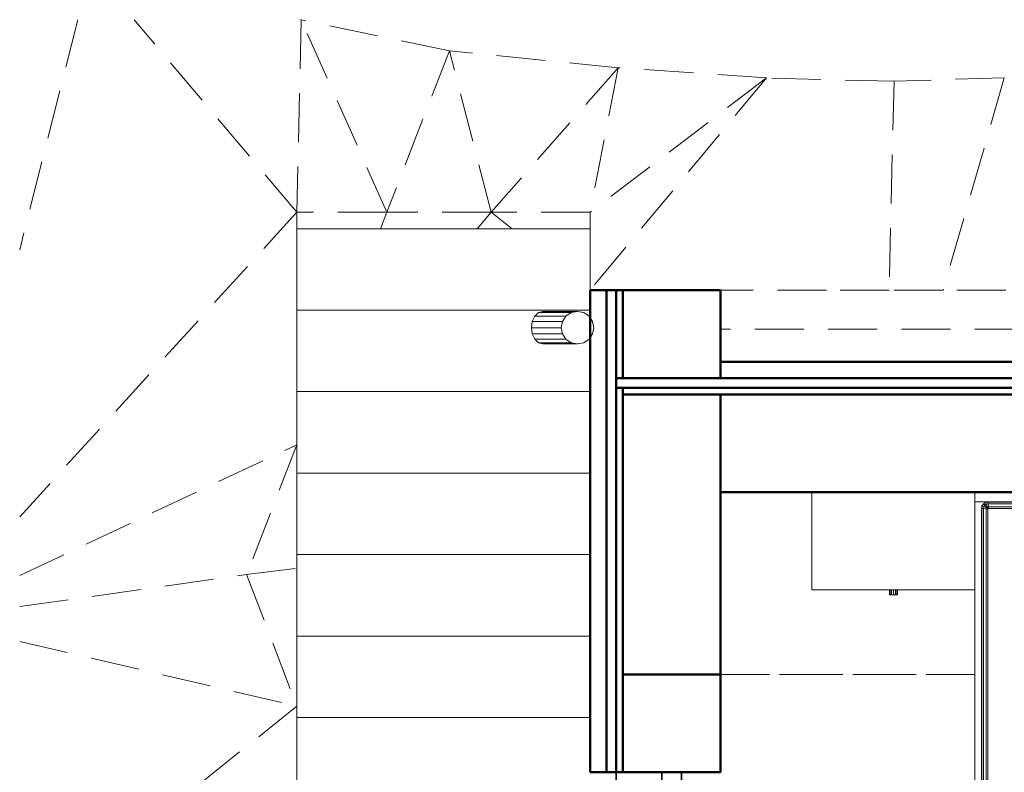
# Model space of a CAD drawing. Header units: millimetres. Extents: x -125 to 26481, y 4748 to 39818.
# Tile 20 of 104: x 9531 to 12552, y 37508 to 39818. Entities that reach past the tile are written whole.
import ezdxf

# ---------------------------------------------------------------- set-up
doc = ezdxf.new("R2010")
doc.units = ezdxf.units.MM
doc.linetypes.add('ADSK_Штриховая_ш3 п1_5', pattern=[225, 150, -75])
for name, color, linetype, lineweight in [('A-COLS-____-MCUT', 52, 'Continuous', 50), ('A-COLS-____-OTLN', 52, 'Continuous', 20), ('A-DETL-____-MBND', 5, 'ADSK_Штриховая_ш3 п1_5', 20), ('A-GENM-____-OTLN', 13, 'Continuous', 20), ('A-GLAZ-____-MCUT', 151, 'Continuous', 35), ('A-GLAZ-____-OTLN', 151, 'Continuous', 20), ('A-PART-____-MCUT', 2, 'Continuous', 50), ('A-PART-____-OTLN', 2, 'Continuous', 20), ('A-WALL-____-MCUT', 113, 'Continuous', 50), ('A-WALL-____-OTLN', 113, 'Continuous', 20), ('I-FURN-____-OTLN', 30, 'Continuous', 20), ('L-SITE-____-OTLN', 91, 'Continuous', 20), ('Q-SPCQ-____-MCUT', 91, 'Continuous', 9), ('Q-SPCQ-____-OTLN', 91, 'Continuous', 20), ('S-BEAM-____-OTLN', 12, 'Continuous', 20), ('S-STRS-____-OTLN', 31, 'Continuous', 20)]:
    doc.layers.add(name, color=color, linetype=linetype, lineweight=lineweight)

# ---------------------------------------------------------------- blocks, each defined once
blk = doc.blocks.new('Family - Site-608699-В_Этаж 02_Отопление')
at = {"layer": 'A-DETL-____-MBND', "color": 253}
for p, q in [((25451.4, 39817.6), (25272.9, 39111.5)), ((26123.2, 39226.7), (25624.1, 39817.6)), ((26136.4, 39817), (26123.2, 39226.7)), ((26136.4, 39817), (26133.9, 39817.6)), ((26399.4, 39226.7), (26136.4, 39817)), ((26591.2, 39722.3), (26136.4, 39817)), ((26591.2, 39722.3), (26399.4, 39226.7)), ((26719.1, 39226.7), (26591.2, 39722.3)), ((27109.3, 39669.9), (26591.2, 39722.3)), ((27109.3, 39669.9), (26719.1, 39226.7)), ((27109.3, 39669.9), (27023.2, 39226.7)), ((27564.1, 39638.7), (27109.3, 39669.9)), ((27564.1, 39638.7), (27023.2, 38987.7)), ((27564.1, 39638.7), (27023.2, 39226.7)), ((27955.3, 39628.5), (27564.1, 39638.7)), ((28293.7, 39639.5), (27955.3, 39628.5)), ((28293.7, 39639.5), (28105.8, 38987.6)), ((27955.3, 39628.5), (27940, 38987.6)), ((26123.2, 39226.7), (25272.9, 38291.6)), ((26123.2, 39176), (26123.2, 39226.7)), ((26399.4, 39226.7), (26123.2, 39226.7)), ((26379.8, 39176), (26399.4, 39226.7)), ((26719.1, 39226.7), (26399.4, 39226.7)), ((26719.1, 39226.7), (26676.8, 39176)), ((27023.2, 39226.7), (26719.1, 39226.7)), ((26719.1, 39226.7), (26783.6, 39176)), ((27023.2, 39226.7), (27023.2, 39176)), ((27747.8, 38987.6), (27423.2, 38987.6)), ((27747.8, 38987.6), (27423.2, 38987.6)), ((27940, 38987.6), (27747.8, 38987.6)), ((28105.8, 38987.6), (27940, 38987.6)), ((28523.2, 38987.6), (28105.8, 38987.6)), ((25272.9, 38111.5), (26123.2, 38513)), ((26123.2, 38513), (25969, 38114.4)), ((25969, 38114.4), (26123.2, 38134)), ((25272.9, 38016.3), (25969, 38114.4)), ((25969, 38114.4), (26123.2, 37710.8)), ((26123.2, 37926), (26123.2, 37841.8)), ((25272.9, 37908.9), (26123.2, 37710.8)), ((26123.2, 37710.8), (25272.9, 37029.2)), ((26123.2, 37676), (26123.2, 37551.8))]:
    blk.add_line(p, q, dxfattribs=at)
blk = doc.blocks.new('Прямая форма - V line-608857-В_Этаж 02_Отопление')
at = {"layer": 'A-DETL-____-MBND', "color": 253}
blk.add_line((-150, 1150.9), (-150, 370.7), dxfattribs=at)
blk = doc.blocks.new('Прямая форма - BMR - 001-608858-В_Этаж 02_Отопление')
blk.add_blockref('Прямая форма - V line-608857-В_Этаж 02_Отопление', (0, 0))
blk = doc.blocks.new('Family - V line-609851-В_Этаж 02_Отопление')
at = {"layer": 'S-STRS-____-OTLN', "color": 253}
for p, q in [((-900, 2500), (-900, 2750)), ((0, 2750), (-900, 2750)), ((0, 2750), (0, 2561.6)), ((-900, 2250), (-900, 2500)), ((0, 2500), (-900, 2500)), ((-900, 2000), (-900, 2250)), ((0, 2250), (-900, 2250)), ((-900, 1750), (-900, 2000)), ((0, 2000), (-900, 2000)), ((-900, 1500), (-900, 1750)), ((0, 1750), (-900, 1750)), ((0, 1500), (-900, 1500)), ((-900, 1250), (-900, 1415.8)), ((0, 1250), (-900, 1250)), ((-900, 1000), (-900, 1125.8)), ((-1, 1000), (-900, 1000)), ((-900, 750), (-900, 902.1)), ((-1, 750), (-900, 750)), ((-900, 500), (-900, 678.4)), ((-1, 500), (-900, 500)), ((-900, 250), (-900, 433.2)), ((-1, 250), (-900, 250)), ((-900, 167.5), (-900, 40)), ((-900, 40), (-1, 40))]:
    blk.add_line(p, q, dxfattribs=at)
blk = doc.blocks.new('Family - Concrete - Structural-609852-В_Этаж 02_Отопление')
blk.add_blockref('Family - V line-609851-В_Этаж 02_Отопление', (0, 0))
blk = doc.blocks.new('Family - STAIR - 001-609853-В_Этаж 02_Отопление')
blk.add_blockref('Family - Concrete - Structural-609852-В_Этаж 02_Отопление', (0, 0))
blk = doc.blocks.new('Family - V line-609855-В_Этаж 02_Отопление')
at = {"layer": 'A-DETL-____-MBND', "color": 253}
for p, q in [((-900, 2500), (-900, 2750)), ((0, 2750), (-900, 2750)), ((0, 2750), (0, 2561.6)), ((-900, 2250), (-900, 2500)), ((0, 2500), (-900, 2500)), ((-900, 2000), (-900, 2250)), ((0, 2250), (-900, 2250)), ((-900, 1750), (-900, 2000)), ((0, 2000), (-900, 2000)), ((-900, 1500), (-900, 1750)), ((0, 1750), (-900, 1750)), ((0, 1500), (-900, 1500)), ((-900, 1250), (-900, 1415.8)), ((0, 1250), (-900, 1250)), ((-900, 1000), (-900, 1125.8)), ((-1, 1000), (-900, 1000)), ((-900, 750), (-900, 902.1)), ((-1, 750), (-900, 750)), ((-900, 500), (-900, 678.4)), ((-1, 500), (-900, 500)), ((-900, 250), (-900, 433.2)), ((-1, 250), (-900, 250)), ((-900, 167.5), (-900, 40)), ((-900, 40), (-1, 40))]:
    blk.add_line(p, q, dxfattribs=at)
blk = doc.blocks.new('Family - Concrete - Structural-609856-В_Этаж 02_Отопление')
blk.add_blockref('Family - V line-609855-В_Этаж 02_Отопление', (0, 0))
blk = doc.blocks.new('Прямая форма - V line-610347-В_Этаж 02_Отопление')
at = {"layer": 'A-COLS-____-MCUT', "color": 9}
for p, q in [((150, 120), (-150, 120)), ((-150, 120), (-150, -150)), ((150, -150), (150, 120)), ((-150, -150), (150, -150))]:
    blk.add_line(p, q, dxfattribs=at)
blk = doc.blocks.new('Прямая форма - CRE - 001-610348-В_Этаж 02_Отопление')
blk.add_blockref('Прямая форма - V line-610347-В_Этаж 02_Отопление', (0, 0))
blk = doc.blocks.new('Прямая форма - Gypsum Plasterboard - Waterproof-610918-В_Этаж 02_Отопление')
at = {"layer": 'A-WALL-____-MCUT', "color": 9}
for p, q in [((10350, 0), (8870, 0)), ((8870, 0), (8870, -50)), ((10350, -50), (10350, 0)), ((8870, -50), (10350, -50))]:
    blk.add_line(p, q, dxfattribs=at)
blk = doc.blocks.new('Прямая форма - Insulation - Thermal Break-610919-В_Этаж 02_Отопление')
at = {"layer": 'A-WALL-____-MCUT', "color": 9}
for p, q in [((10350, -50), (8870, -50)), ((8870, -50), (8870, -80)), ((10350, -80), (10350, -50)), ((8870, -80), (10350, -80))]:
    blk.add_line(p, q, dxfattribs=at)
blk = doc.blocks.new('Прямая форма - Masonry Block - Structural-610920-В_Этаж 02_Отопление')
at = {"layer": 'A-WALL-____-MCUT', "color": 9}
for p, q in [((9170, -100), (9170, -400)), ((10030, -100), (9170, -100)), ((10030, -400), (10030, -100)), ((9170, -400), (10030, -400))]:
    blk.add_line(p, q, dxfattribs=at)
blk = doc.blocks.new('Прямая форма - Concrete - Structural-610921-В_Этаж 02_Отопление')
at = {"layer": 'A-WALL-____-MCUT', "color": 9}
for p, q in [((10050, -80), (8870, -80)), ((8870, -80), (8870, -100)), ((10050, -100), (10050, -80)), ((10350, -80), (10080, -80)), ((10080, -80), (10080, -100)), ((10350, -100), (10350, -80)), ((8870, -100), (10050, -100)), ((10080, -100), (10350, -100))]:
    blk.add_line(p, q, dxfattribs=at)
blk = doc.blocks.new('Прямая форма - SW - 004-610922-В_Этаж 02_Отопление')
for name in ['Прямая форма - Gypsum Plasterboard - Waterproof-610918-В_Этаж 02_Отопление', 'Прямая форма - Insulation - Thermal Break-610919-В_Этаж 02_Отопление', 'Прямая форма - Concrete - Structural-610921-В_Этаж 02_Отопление', 'Прямая форма - Masonry Block - Structural-610920-В_Этаж 02_Отопление']:
    blk.add_blockref(name, (0, 0))
blk = doc.blocks.new('Family - Gypsum Plasterboard - Waterproof-610926-В_Этаж 02_Отопление')
at = {"layer": 'A-PART-____-MCUT', "color": 9}
for p, q in [((10350, 0), (8870, 0)), ((8870, 0), (8870, -50)), ((10350, -50), (10350, 0)), ((8870, -50), (10350, -50))]:
    blk.add_line(p, q, dxfattribs=at)
blk = doc.blocks.new('Family - Insulation - Thermal Break-610928-В_Этаж 02_Отопление')
at = {"layer": 'A-PART-____-MCUT', "color": 9}
for p, q in [((10350, -50), (8870, -50)), ((8870, -50), (8870, -80)), ((10350, -80), (10350, -50)), ((8870, -80), (10350, -80))]:
    blk.add_line(p, q, dxfattribs=at)
blk = doc.blocks.new('Family - Masonry Block - Structural-610930-В_Этаж 02_Отопление')
at = {"layer": 'A-PART-____-MCUT', "color": 9}
for p, q in [((9170, -100), (9170, -400)), ((10030, -100), (9170, -100)), ((10030, -400), (10030, -100)), ((9170, -400), (10030, -400))]:
    blk.add_line(p, q, dxfattribs=at)
blk = doc.blocks.new('Family - Concrete - Structural-610932-В_Этаж 02_Отопление')
at = {"layer": 'A-PART-____-MCUT', "color": 9}
for p, q in [((10050, -80), (8870, -80)), ((8870, -80), (8870, -100)), ((10050, -100), (10050, -80)), ((10350, -80), (10080, -80)), ((10080, -80), (10080, -100)), ((10350, -100), (10350, -80)), ((8870, -100), (10050, -100)), ((10080, -100), (10350, -100))]:
    blk.add_line(p, q, dxfattribs=at)
blk = doc.blocks.new('Прямая форма - V line-610154-В_Этаж 02_Отопление')
at = {"layer": 'I-FURN-____-OTLN', "color": 253}
for p, q in [((-1400, -300), (-1400, 0)), ((-900, -300), (-900, 0)), ((-645.4, 0), (-645.4, -30)), ((-645.4, 0), (-645.4, -30)), ((-388.3, 0), (-388.3, -30)), ((-388.3, 0), (-388.3, -30)), ((-129.6, 0), (-129.6, -30)), ((-129.6, 0), (-129.6, -30)), ((129.6, 0), (129.6, -30)), ((129.6, 0), (129.6, -30)), ((388.3, 0), (388.3, -30)), ((388.3, 0), (388.3, -30)), ((645.4, 0), (645.4, -30)), ((645.4, 0), (645.4, -30)), ((900, -300), (900, 0)), ((-645.4, -30), (-900, -30)), ((-900, -30), (-645.4, -30)), ((-867.7, -31.5), (-860, -30)), ((-859.9, -30.7), (-860, -30)), ((-388.3, -30), (-645.4, -30)), ((-645.4, -30), (-388.3, -30)), ((-129.6, -30), (-388.3, -30)), ((-388.3, -30), (-129.6, -30)), ((129.6, -30), (-129.6, -30)), ((-129.6, -30), (129.6, -30)), ((388.3, -30), (129.6, -30)), ((129.6, -30), (388.3, -30)), ((388.3, -30), (645.4, -30)), ((388.3, -30), (645.4, -30)), ((645.4, -30), (900, -30)), ((645.4, -30), (900, -30)), ((859.9, -30.7), (860, -30)), ((860, -30), (867.7, -31.5)), ((1400, -300), (1400, 0)), ((-880, -50), (-878.5, -42.3)), ((-880, -1950), (-880, -50)), ((-879.3, -50.1), (-880, -50)), ((-879.3, -50.1), (-877.8, -42.6)), ((-879.3, -1949.9), (-879.3, -50.1)), ((-874.1, -50.6), (-879.3, -50.1)), ((-878.5, -42.3), (-874.1, -35.9)), ((-877.8, -42.6), (-878.5, -42.3)), ((-877.8, -42.6), (-873.7, -36.3)), ((-873, -44.6), (-877.8, -42.6)), ((-874.1, -35.9), (-867.7, -31.5)), ((-873.7, -36.3), (-874.1, -35.9)), ((-874.1, -50.6), (-873, -44.6)), ((-874.1, -1949.4), (-874.1, -50.6)), ((-865.2, -51.5), (-874.1, -50.6)), ((-873.7, -36.3), (-867.4, -32.2)), ((-869.9, -40.1), (-873.7, -36.3)), ((-873, -44.6), (-869.9, -40.1)), ((-864.5, -48.1), (-873, -44.6)), ((-869.9, -40.1), (-865.4, -37)), ((-863.5, -46.5), (-869.9, -40.1)), ((-867.4, -32.2), (-867.7, -31.5)), ((-867.4, -32.2), (-859.9, -30.7)), ((-865.4, -37), (-867.4, -32.2)), ((-865.4, -37), (-859.4, -35.9)), ((-861.9, -45.5), (-865.4, -37)), ((-865.2, -51.5), (-864.5, -48.1)), ((-865.2, -1948.5), (-865.2, -51.5)), ((-860, -52), (-865.2, -51.5)), ((-864.5, -48.1), (-863.5, -46.5)), ((-860, -50), (-864.5, -48.1)), ((-863.5, -46.5), (-861.9, -45.5)), ((-860, -50), (-863.5, -46.5)), ((-861.9, -45.5), (-858.5, -44.8)), ((-860, -50), (-861.9, -45.5)), ((-859.7, -50.3), (-860, -50)), ((-860, -52), (-859.7, -50.3)), ((-860, -1948), (-860, -52)), ((-859.9, -30.7), (859.9, -30.7)), ((-859.4, -35.9), (-859.9, -30.7)), ((-859.7, -50.3), (-858, -50)), ((-859.4, -35.9), (859.4, -35.9)), ((-858.5, -44.8), (-859.4, -35.9)), ((-858.5, -44.8), (858.5, -44.8)), ((-858, -50), (-858.5, -44.8)), ((-858, -50), (858, -50)), ((858, -50), (858.5, -44.8)), ((858, -50), (859.7, -50.3)), ((858.5, -44.8), (859.4, -35.9)), ((858.5, -44.8), (861.9, -45.5)), ((859.4, -35.9), (859.9, -30.7)), ((859.4, -35.9), (865.4, -37)), ((859.7, -50.3), (860, -50)), ((859.7, -50.3), (860, -52)), ((859.9, -30.7), (867.4, -32.2)), ((860, -50), (861.9, -45.5)), ((860, -50), (863.5, -46.5)), ((860, -50), (864.5, -48.1)), ((860, -52), (865.2, -51.5)), ((860, -52), (860, -1948)), ((861.9, -45.5), (865.4, -37)), ((861.9, -45.5), (863.5, -46.5)), ((863.5, -46.5), (869.9, -40.1)), ((863.5, -46.5), (864.5, -48.1)), ((864.5, -48.1), (873, -44.6)), ((864.5, -48.1), (865.2, -51.5)), ((865.2, -51.5), (874.1, -50.6)), ((865.2, -51.5), (865.2, -1948.5)), ((865.4, -37), (867.4, -32.2)), ((865.4, -37), (869.9, -40.1)), ((867.4, -32.2), (867.7, -31.5)), ((867.4, -32.2), (873.7, -36.3)), ((867.7, -31.5), (874.1, -35.9)), ((869.9, -40.1), (873.7, -36.3)), ((869.9, -40.1), (873, -44.6)), ((873, -44.6), (877.8, -42.6)), ((873, -44.6), (874.1, -50.6)), ((873.7, -36.3), (874.1, -35.9)), ((873.7, -36.3), (877.8, -42.6)), ((874.1, -35.9), (878.5, -42.3)), ((874.1, -50.6), (879.3, -50.1)), ((874.1, -50.6), (874.1, -1949.4)), ((877.8, -42.6), (878.5, -42.3)), ((877.8, -42.6), (879.3, -50.1)), ((878.5, -42.3), (880, -50)), ((879.3, -50.1), (880, -50)), ((879.3, -50.1), (879.3, -1949.9)), ((880, -50), (880, -1950)), ((-900, -300), (-1400, -300)), ((-1162, -315), (-1162, -300)), ((-1160.4, -315), (-1160.4, -300)), ((-1156, -315), (-1156, -300)), ((-1150, -315), (-1150, -300)), ((-1144, -315), (-1144, -300)), ((-1139.6, -315), (-1139.6, -300)), ((-1138, -315), (-1138, -300)), ((-900, -1970), (-900, -300)), ((1400, -300), (900, -300)), ((900, -300), (900, -1970)), ((1138, -315), (1138, -300)), ((1139.6, -315), (1139.6, -300)), ((1144, -315), (1144, -300)), ((1150, -315), (1150, -300)), ((1156, -315), (1156, -300)), ((1160.4, -315), (1160.4, -300)), ((1162, -315), (1162, -300)), ((-1162, -315), (-1160.4, -315)), ((-1160.4, -315), (-1156, -315)), ((-1156, -315), (-1150, -315)), ((-1150, -315), (-1144, -315)), ((-1144, -315), (-1139.6, -315)), ((-1139.6, -315), (-1138, -315)), ((1138, -315), (1139.6, -315)), ((1139.6, -315), (1144, -315)), ((1144, -315), (1150, -315)), ((1150, -315), (1156, -315)), ((1156, -315), (1160.4, -315)), ((1160.4, -315), (1162, -315)), ((-880, -1950), (-879.3, -1949.9)), ((-878.5, -1957.7), (-880, -1950)), ((-879.3, -1949.9), (-874.1, -1949.4)), ((-877.8, -1957.4), (-879.3, -1949.9)), ((-877.8, -1957.4), (-878.5, -1957.7)), ((-874.1, -1964.1), (-878.5, -1957.7)), ((-873, -1955.4), (-877.8, -1957.4)), ((-873.7, -1963.7), (-877.8, -1957.4)), ((-874.1, -1949.4), (-865.2, -1948.5)), ((-873, -1955.4), (-874.1, -1949.4)), ((-869.9, -1959.9), (-873.7, -1963.7)), ((-864.5, -1951.9), (-873, -1955.4)), ((-869.9, -1959.9), (-873, -1955.4)), ((-863.5, -1953.5), (-869.9, -1959.9)), ((-865.4, -1963), (-869.9, -1959.9)), ((-865.4, -1963), (-867.4, -1967.8)), ((-861.9, -1954.5), (-865.4, -1963)), ((-859.4, -1964.1), (-865.4, -1963)), ((-865.2, -1948.5), (-860, -1948)), ((-864.5, -1951.9), (-865.2, -1948.5)), ((-860, -1950), (-864.5, -1951.9)), ((-863.5, -1953.5), (-864.5, -1951.9)), ((-860, -1950), (-863.5, -1953.5)), ((-861.9, -1954.5), (-863.5, -1953.5)), ((-860, -1950), (-861.9, -1954.5)), ((-858.5, -1955.2), (-861.9, -1954.5)), ((-859.7, -1949.7), (-860, -1948)), ((-859.7, -1949.7), (-860, -1950)), ((-858, -1950), (-859.7, -1949.7)), ((-858.5, -1955.2), (-859.4, -1964.1)), ((-858, -1950), (-858.5, -1955.2)), ((858.5, -1955.2), (-858.5, -1955.2)), ((858, -1950), (-858, -1950)), ((859.7, -1949.7), (858, -1950)), ((858, -1950), (858.5, -1955.2)), ((861.9, -1954.5), (858.5, -1955.2)), ((858.5, -1955.2), (859.4, -1964.1)), ((865.4, -1963), (859.4, -1964.1)), ((860, -1948), (859.7, -1949.7)), ((859.7, -1949.7), (860, -1950)), ((860, -1948), (865.2, -1948.5)), ((860, -1950), (864.5, -1951.9)), ((860, -1950), (863.5, -1953.5)), ((860, -1950), (861.9, -1954.5)), ((863.5, -1953.5), (861.9, -1954.5)), ((861.9, -1954.5), (865.4, -1963)), ((864.5, -1951.9), (863.5, -1953.5)), ((863.5, -1953.5), (869.9, -1959.9)), ((865.2, -1948.5), (864.5, -1951.9)), ((864.5, -1951.9), (873, -1955.4)), ((865.2, -1948.5), (874.1, -1949.4)), ((869.9, -1959.9), (865.4, -1963)), ((865.4, -1963), (867.4, -1967.8)), ((873, -1955.4), (869.9, -1959.9)), ((869.9, -1959.9), (873.7, -1963.7)), ((874.1, -1949.4), (873, -1955.4)), ((873, -1955.4), (877.8, -1957.4)), ((877.8, -1957.4), (873.7, -1963.7)), ((874.1, -1949.4), (879.3, -1949.9)), ((878.5, -1957.7), (874.1, -1964.1)), ((879.3, -1949.9), (877.8, -1957.4)), ((877.8, -1957.4), (878.5, -1957.7)), ((880, -1950), (878.5, -1957.7)), ((879.3, -1949.9), (880, -1950)), ((-900, -1970), (-645.4, -1970)), ((-900, -1970), (-900, -2000)), ((-900, -1970), (-900, -2000)), ((-900, -1970), (-645.4, -1970)), ((-873.7, -1963.7), (-874.1, -1964.1)), ((-867.7, -1968.5), (-874.1, -1964.1)), ((-867.4, -1967.8), (-873.7, -1963.7)), ((-867.4, -1967.8), (-867.7, -1968.5)), ((-860, -1970), (-867.7, -1968.5)), ((-859.9, -1969.3), (-867.4, -1967.8)), ((-859.9, -1969.3), (-860, -1970)), ((-859.4, -1964.1), (-859.9, -1969.3)), ((859.9, -1969.3), (-859.9, -1969.3)), ((859.4, -1964.1), (-859.4, -1964.1)), ((-645.4, -1970), (-388.3, -1970)), ((-645.4, -1970), (-645.4, -2000)), ((-645.4, -1970), (-645.4, -2000)), ((-645.4, -1970), (-388.3, -1970)), ((-388.3, -1970), (-129.6, -1970)), ((-388.3, -1970), (-388.3, -2000)), ((-388.3, -1970), (-388.3, -2000)), ((-388.3, -1970), (-129.6, -1970)), ((-129.6, -1970), (129.6, -1970)), ((-129.6, -1970), (-129.6, -2000)), ((-129.6, -1970), (-129.6, -2000)), ((-129.6, -1970), (129.6, -1970)), ((129.6, -1970), (388.3, -1970)), ((129.6, -1970), (129.6, -2000)), ((129.6, -1970), (129.6, -2000)), ((129.6, -1970), (388.3, -1970)), ((388.3, -1970), (645.4, -1970)), ((388.3, -1970), (388.3, -2000)), ((388.3, -1970), (388.3, -2000)), ((388.3, -1970), (645.4, -1970)), ((645.4, -1970), (900, -1970)), ((645.4, -1970), (645.4, -2000)), ((645.4, -1970), (645.4, -2000)), ((645.4, -1970), (900, -1970)), ((859.4, -1964.1), (859.9, -1969.3)), ((867.4, -1967.8), (859.9, -1969.3)), ((859.9, -1969.3), (860, -1970)), ((867.7, -1968.5), (860, -1970)), ((873.7, -1963.7), (867.4, -1967.8)), ((867.4, -1967.8), (867.7, -1968.5)), ((874.1, -1964.1), (867.7, -1968.5)), ((873.7, -1963.7), (874.1, -1964.1)), ((900, -1970), (900, -2000)), ((900, -1970), (900, -2000)), ((-645.4, -2000), (-900, -2000)), ((-900, -2000), (-645.4, -2000)), ((-388.3, -2000), (-645.4, -2000)), ((-645.4, -2000), (-388.3, -2000)), ((-129.6, -2000), (-388.3, -2000)), ((-388.3, -2000), (-129.6, -2000)), ((129.6, -2000), (-129.6, -2000)), ((-129.6, -2000), (129.6, -2000)), ((388.3, -2000), (129.6, -2000)), ((129.6, -2000), (388.3, -2000)), ((645.4, -2000), (388.3, -2000)), ((388.3, -2000), (645.4, -2000)), ((645.4, -2000), (900, -2000)), ((645.4, -2000), (900, -2000))]:
    blk.add_line(p, q, dxfattribs=at)
blk = doc.blocks.new('Прямая форма - FU - 059-610936-В_Этаж 02_Отопление')
blk.add_blockref('Прямая форма - V line-610154-В_Этаж 02_Отопление', (0, 0))
blk = doc.blocks.new('Прямая форма - V line-611009-В_Этаж 02_Отопление')
at = {"layer": 'A-COLS-____-MCUT', "color": 9}
for p, q in [((150, 150), (-150, 150)), ((-150, 150), (-150, -150)), ((150, -150), (150, 150)), ((-150, -150), (150, -150))]:
    blk.add_line(p, q, dxfattribs=at)
blk = doc.blocks.new('Прямая форма - CRE - 001-611010-В_Этаж 02_Отопление')
blk.add_blockref('Прямая форма - V line-611009-В_Этаж 02_Отопление', (0, 0))
blk = doc.blocks.new('Прямая форма - V line-611162-В_Этаж 02_Отопление')
at = {"layer": 'A-GLAZ-____-MCUT', "color": 53}
for p, q in [((105, -55), (55, -55)), ((55, -55), (55, -105)), ((105, -105), (105, -55)), ((792.6, -55), (792.6, -105)), ((842.6, -55), (792.6, -55)), ((892.6, -55), (842.6, -55)), ((842.6, -55), (842.6, -105)), ((842.6, -105), (842.6, -55)), ((892.6, -105), (892.6, -55)), ((1580.1, -55), (1580.1, -105)), ((1630.1, -55), (1580.1, -55)), ((1630.1, -105), (1630.1, -55)), ((55, -80), (0, -80)), ((0, -80), (0, -220)), ((55, -105), (55, -80)), ((1685.1, -80), (1630.1, -80)), ((1630.1, -80), (1630.1, -105)), ((1685.1, -220), (1685.1, -80)), ((55, -105), (105, -105)), ((80, -105), (55, -105)), ((80, -220), (80, -105)), ((792.6, -105), (842.6, -105)), ((842.6, -105), (892.6, -105)), ((1580.1, -105), (1630.1, -105)), ((1630.1, -105), (1605.1, -105)), ((1605.1, -105), (1605.1, -220)), ((165, -195), (115, -195)), ((115, -195), (115, -245)), ((165, -245), (165, -195)), ((792.6, -195), (792.6, -245)), ((842.6, -195), (792.6, -195)), ((842.6, -245), (842.6, -195)), ((892.6, -195), (842.6, -195)), ((842.6, -195), (842.6, -245)), ((892.6, -245), (892.6, -195)), ((1520.1, -195), (1520.1, -245)), ((1570.1, -195), (1520.1, -195)), ((1570.1, -245), (1570.1, -195)), ((0, -220), (80, -220)), ((115, -220), (0, -220)), ((0, -220), (0, -280)), ((115, -245), (115, -220)), ((1685.1, -220), (1570.1, -220)), ((1570.1, -220), (1570.1, -245)), ((1605.1, -220), (1685.1, -220)), ((1685.1, -280), (1685.1, -220)), ((140, -245), (115, -245)), ((115, -245), (165, -245)), ((140, -280), (140, -245)), ((792.6, -245), (842.6, -245)), ((842.6, -245), (892.6, -245)), ((1520.1, -245), (1570.1, -245)), ((1570.1, -245), (1545.1, -245)), ((1545.1, -245), (1545.1, -280)), ((0, -280), (140, -280)), ((1545.1, -280), (1685.1, -280))]:
    blk.add_line(p, q, dxfattribs=at)
at = {"layer": 'A-GLAZ-____-OTLN', "color": 253}
for p, q in [((792.6, -70), (105, -70)), ((105, -90), (792.6, -90)), ((1580.1, -70), (892.6, -70)), ((892.6, -90), (1580.1, -90)), ((792.6, -210), (165, -210)), ((1520.1, -210), (892.6, -210)), ((165, -230), (792.6, -230)), ((892.6, -230), (1520.1, -230))]:
    blk.add_line(p, q, dxfattribs=at)
blk = doc.blocks.new('Прямая форма - ფ2-611163-В_Этаж 02_Отопление')
blk.add_blockref('Прямая форма - V line-611162-В_Этаж 02_Отопление', (0, 0))
blk = doc.blocks.new('Прямая форма - Timber - Floor-611369-В_Этаж 02_Отопление')
at = {"layer": 'A-DETL-____-MBND', "color": 253}
for p, q in [((-2360, -120), (-6440, -120)), ((-6440, -1180), (-5659.7, -1180))]:
    blk.add_line(p, q, dxfattribs=at)
blk = doc.blocks.new('Прямая форма - SLA - 009-611372-В_Этаж 02_Отопление')
blk.add_blockref('Прямая форма - Timber - Floor-611369-В_Этаж 02_Отопление', (0, 0))
blk = doc.blocks.new('Family - Timber - Floor-611376-В_Этаж 02_Отопление')
at = {"layer": 'A-DETL-____-MBND', "color": 253}
for p, q in [((-2360, -120), (-6440, -120)), ((-6440, -1180), (-5659.7, -1180))]:
    blk.add_line(p, q, dxfattribs=at)
blk = doc.blocks.new('Прямая форма - Gypsum Plasterboard - Waterproof-611860-В_Этаж 02_Отопление')
at = {"layer": 'A-WALL-____-MCUT', "color": 9}
for p, q in [((4080, 50), (0, 50)), ((4080, 0), (4080, 50)), ((0, 0), (4080, 0))]:
    blk.add_line(p, q, dxfattribs=at)
blk = doc.blocks.new('Прямая форма - Masonry Block - Structural-611861-В_Этаж 02_Отопление')
at = {"layer": 'A-WALL-____-MCUT', "color": 9}
for p, q in [((4080, 400), (0, 400)), ((4080, 100), (4080, 400)), ((0, 100), (4080, 100))]:
    blk.add_line(p, q, dxfattribs=at)
blk = doc.blocks.new('Прямая форма - Concrete - Structural-611862-В_Этаж 02_Отопление')
at = {"layer": 'A-WALL-____-MCUT', "color": 9}
for p, q in [((4380, 100), (0, 100)), ((4380, 80), (4380, 100)), ((0, 80), (4380, 80))]:
    blk.add_line(p, q, dxfattribs=at)
blk = doc.blocks.new('Прямая форма - Insulation - Thermal Break-611863-В_Этаж 02_Отопление')
at = {"layer": 'A-WALL-____-MCUT', "color": 9}
for p, q in [((4400, 80), (0, 80)), ((4400, 50), (4400, 80)), ((0, 50), (4400, 50))]:
    blk.add_line(p, q, dxfattribs=at)
blk = doc.blocks.new('Прямая форма - SW - 007-611864-В_Этаж 02_Отопление')
for name in ['Прямая форма - Masonry Block - Structural-611861-В_Этаж 02_Отопление', 'Прямая форма - Concrete - Structural-611862-В_Этаж 02_Отопление', 'Прямая форма - Insulation - Thermal Break-611863-В_Этаж 02_Отопление', 'Прямая форма - Gypsum Plasterboard - Waterproof-611860-В_Этаж 02_Отопление']:
    blk.add_blockref(name, (0, 0))
blk = doc.blocks.new('Family - Gypsum Plasterboard - Waterproof-611866-В_Этаж 02_Отопление')
at = {"layer": 'A-PART-____-MCUT', "color": 9}
for p, q in [((4080, 50), (0, 50)), ((4080, 0), (4080, 50)), ((0, 0), (4080, 0))]:
    blk.add_line(p, q, dxfattribs=at)
blk = doc.blocks.new('Family - Masonry Block - Structural-611868-В_Этаж 02_Отопление')
at = {"layer": 'A-PART-____-MCUT', "color": 9}
for p, q in [((4080, 400), (0, 400)), ((4080, 100), (4080, 400)), ((0, 100), (4080, 100))]:
    blk.add_line(p, q, dxfattribs=at)
blk = doc.blocks.new('Family - Concrete - Structural-611870-В_Этаж 02_Отопление')
at = {"layer": 'A-PART-____-MCUT', "color": 9}
for p, q in [((4380, 100), (0, 100)), ((4380, 80), (4380, 100)), ((0, 80), (4380, 80))]:
    blk.add_line(p, q, dxfattribs=at)
blk = doc.blocks.new('Family - Insulation - Thermal Break-611872-В_Этаж 02_Отопление')
at = {"layer": 'A-PART-____-MCUT', "color": 9}
for p, q in [((4400, 80), (0, 80)), ((4400, 50), (4400, 80)), ((0, 50), (4400, 50))]:
    blk.add_line(p, q, dxfattribs=at)
blk = doc.blocks.new('Прямая форма - V line-613204-В_Этаж 02_Отопление')
at = {"layer": 'Q-SPCQ-____-MCUT', "color": 133}
for p, q in [((-35.4, 35.4), (-46.2, 19.1)), ((-19.1, 46.2), (-35.4, 35.4)), ((0, 50), (-19.1, 46.2)), ((19.1, 46.2), (0, 50)), ((35.4, 35.4), (19.1, 46.2)), ((46.2, 19.1), (35.4, 35.4)), ((-46.2, 19.1), (-50, 0)), ((-50, 0), (-46.2, -19.1)), ((50, 0), (46.2, 19.1)), ((46.2, -19.1), (50, 0)), ((-46.2, -19.1), (-35.4, -35.4)), ((35.4, -35.4), (46.2, -19.1)), ((-35.4, -35.4), (-19.1, -46.2)), ((-19.1, -46.2), (0, -50)), ((0, -50), (19.1, -46.2)), ((19.1, -46.2), (35.4, -35.4))]:
    blk.add_line(p, q, dxfattribs=at)
at = {"layer": 'Q-SPCQ-____-OTLN', "color": 253}
for p, q in [((-50, -106.1), (-50, 0)), ((50, 0), (50, -106.1)), ((-46.2, -19.1), (-46.2, -119.6)), ((46.2, -19.1), (46.2, -119.6)), ((-35.4, -35.4), (-35.4, -131.1)), ((-19.1, -46.2), (-19.1, -138.7)), ((0, -50), (0, -141.4)), ((19.1, -46.2), (19.1, -138.7)), ((35.4, -35.4), (35.4, -131.1)), ((-50, -106.1), (-46.2, -119.6)), ((-46.2, -119.6), (-35.4, -131.1)), ((35.4, -131.1), (46.2, -119.6)), ((46.2, -119.6), (50, -106.1)), ((-35.4, -131.1), (-19.1, -138.7)), ((-19.1, -138.7), (0, -141.4)), ((0, -141.4), (19.1, -138.7)), ((19.1, -138.7), (35.4, -131.1))]:
    blk.add_line(p, q, dxfattribs=at)
blk = doc.blocks.new('Прямая форма - FU - 047-613205-В_Этаж 02_Отопление')
blk.add_blockref('Прямая форма - V line-613204-В_Этаж 02_Отопление', (0, 0))
blk = doc.blocks.new('V line_ifc_RVT-1-В_Этаж 02_Отопление')
at = {"layer": 'A-COLS-____-OTLN', "color": 253, "lineweight": 20, "rotation": 180}
for name, p in [('Прямая форма - CRE - 001-610348-В_Этаж 02_Отопление', (27273.2, 38837.6)), ('Прямая форма - CRE - 001-611010-В_Этаж 02_Отопление', (27273.2, 37657.6))]:
    blk.add_blockref(name, p, dxfattribs=at)
at = {"layer": 'A-GENM-____-OTLN', "color": 253, "lineweight": 20}
blk.add_blockref('Прямая форма - SLA - 009-611372-В_Этаж 02_Отопление', (33863.2, 38987.6), dxfattribs=at)
at = {"layer": 'A-GLAZ-____-OTLN', "color": 253, "lineweight": 20, "rotation": 90}
blk.add_blockref('Прямая форма - ფ2-611163-В_Этаж 02_Отопление', (27023.2, 35822.5), dxfattribs=at)
at = {"layer": 'A-PART-____-OTLN', "color": 253, "lineweight": 20}
for name, p in [('Family - Concrete - Structural-609856-В_Этаж 02_Отопление', (27023.2, 36426)), ('Family - Timber - Floor-611376-В_Этаж 02_Отопление', (33863.2, 38987.6))]:
    blk.add_blockref(name, p, dxfattribs=at)
for name, p, rotation in [('Family - Gypsum Plasterboard - Waterproof-610926-В_Этаж 02_Отопление', (27023.2, 28637.6), 90), ('Family - Insulation - Thermal Break-610928-В_Этаж 02_Отопление', (27023.2, 28637.6), 90), ('Family - Concrete - Structural-610932-В_Этаж 02_Отопление', (27023.2, 28637.6), 90), ('Family - Gypsum Plasterboard - Waterproof-611866-В_Этаж 02_Отопление', (31503.2, 38767.6), 180), ('Family - Insulation - Thermal Break-611872-В_Этаж 02_Отопление', (31503.2, 38767.6), 180), ('Family - Concrete - Structural-611870-В_Этаж 02_Отопление', (31503.2, 38767.6), 180), ('Family - Masonry Block - Structural-610930-В_Этаж 02_Отопление', (27023.2, 28637.6), 90), ('Family - Masonry Block - Structural-611868-В_Этаж 02_Отопление', (31503.2, 38767.6), 180)]:
    blk.add_blockref(name, p, dxfattribs=dict(at, rotation=rotation))
at = {"layer": 'A-WALL-____-OTLN', "color": 253, "lineweight": 20}
for name, p, rotation in [('Прямая форма - SW - 004-610922-В_Этаж 02_Отопление', (27023.2, 28637.6), 90), ('Прямая форма - SW - 007-611864-В_Этаж 02_Отопление', (31503.2, 38767.6), 180)]:
    blk.add_blockref(name, p, dxfattribs=dict(at, rotation=rotation))
at = {"layer": 'I-FURN-____-OTLN', "color": 253, "lineweight": 20}
blk.add_blockref('Прямая форма - FU - 059-610936-В_Этаж 02_Отопление', (29103.5, 38367.6), dxfattribs=at)
at = {"layer": 'L-SITE-____-OTLN', "color": 253, "lineweight": 20}
blk.add_blockref('Family - Site-608699-В_Этаж 02_Отопление', (0, 0), dxfattribs=at)
at = {"layer": 'Q-SPCQ-____-OTLN', "color": 253, "lineweight": 20, "rotation": 270}
blk.add_blockref('Прямая форма - FU - 047-613205-В_Этаж 02_Отопление', (26984.2, 38872.3), dxfattribs=at)
at = {"layer": 'S-BEAM-____-OTLN', "color": 253, "lineweight": 20, "rotation": 270}
blk.add_blockref('Прямая форма - BMR - 001-608858-В_Этаж 02_Отопление', (27052.6, 37657.6), dxfattribs=at)
at = {"layer": 'S-STRS-____-OTLN', "color": 253, "lineweight": 20}
blk.add_blockref('Family - STAIR - 001-609853-В_Этаж 02_Отопление', (27023.2, 36426), dxfattribs=at)

msp = doc.modelspace()

# ---------------------------------------------------------------- block references
at = {"lineweight": 9}
msp.add_blockref('V line_ifc_RVT-1-В_Этаж 02_Отопление', (-15741.7, 0), dxfattribs=at)

doc.saveas('drawing.dxf')
